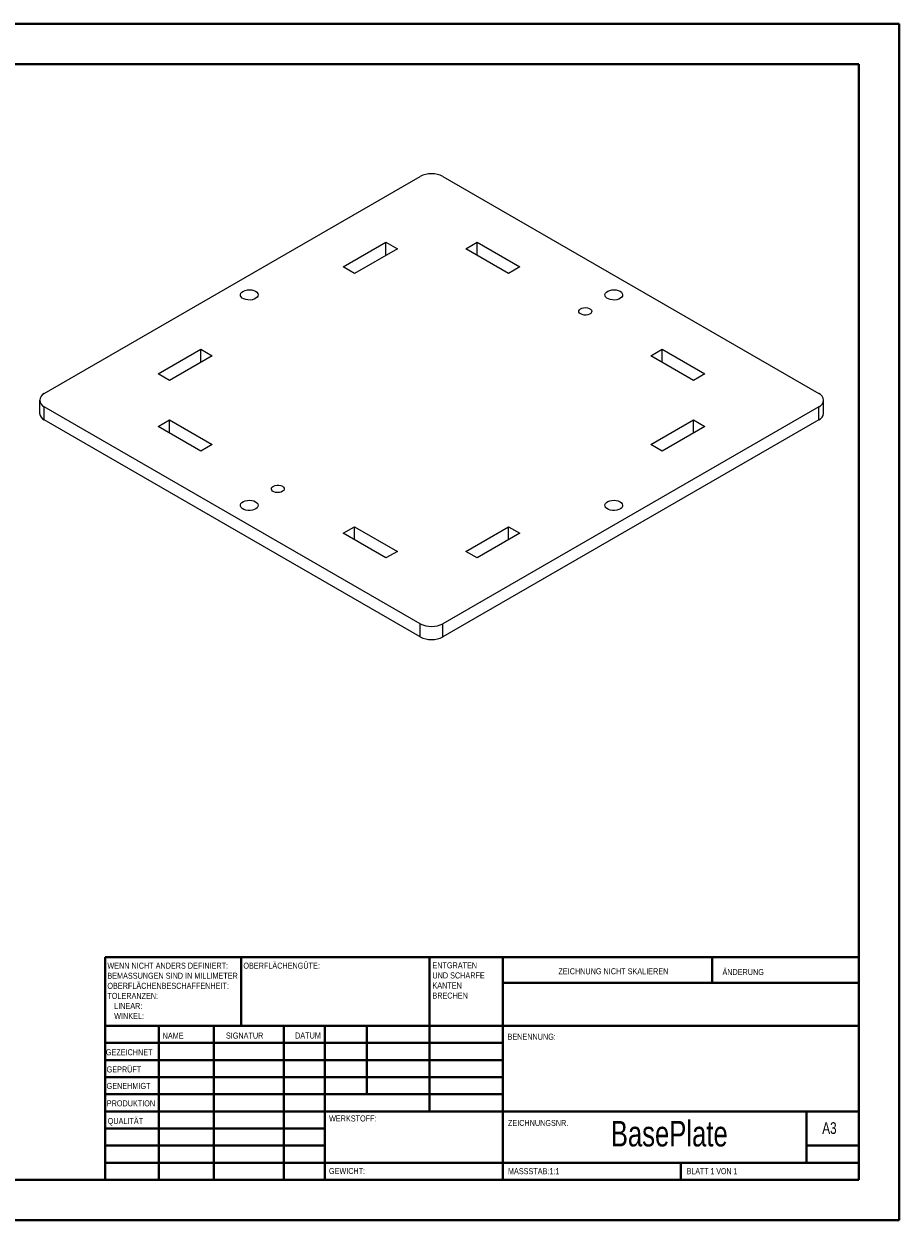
# Model space of a CAD drawing. Header units: millimetres. Extents: x 0 to 420, y 0 to 297.
# Tile 2 of 2: x 203 to 420, y 0 to 297. Entities that reach past the tile are written whole.
import ezdxf

# ---------------------------------------------------------------- set-up
doc = ezdxf.new("R2010")
doc.units = ezdxf.units.MM
doc.styles.add('SLDTEXTSTYLE0', font='TXT', dxfattribs={"width": 0.75})
doc.styles.add('SLDTEXTSTYLE1', font='TXT', dxfattribs={"width": 0.692308})

# ---------------------------------------------------------------- blocks, each defined once
blk = doc.blocks.new('SW_NOTE_0')
at = {"color": 0, "linetype": 'Continuous', "lineweight": 0, "char_height": 1.5, "attachment_point": 1, "style": 'SLDTEXTSTYLE0'}
for s, insert in [('ENTGRATEN', (0, 1.93)), ('UND SCHARFE', (0, -0.57)), ('KANTEN', (0, -3.07)), ('BRECHEN', (0, -5.57))]:
    blk.add_mtext(s, dxfattribs=dict(at, insert=insert))
blk = doc.blocks.new('SW_NOTE_1')
at = {"color": 0, "linetype": 'Continuous', "lineweight": 0, "char_height": 1.5, "attachment_point": 1, "style": 'SLDTEXTSTYLE0'}
for s, insert in [('WENN NICHT ANDERS DEFINIERT:', (0, 1.93)), ('OBERFLÄCHENBESCHAFFENHEIT:', (0, -3.07)), ('BEMASSUNGEN SIND IN MILLIMETER', (0, -0.57)), ('TOLERANZEN:', (0, -5.57)), ('LINEAR:', (1.69, -8.07)), ('WINKEL:', (1.69, -10.57))]:
    blk.add_mtext(s, dxfattribs=dict(at, insert=insert))

msp = doc.modelspace()

# ---------------------------------------------------------------- linework, layer by layer
at = {"color": 7, "linetype": 'Continuous', "lineweight": 40}
for p, q in [((0.08, 297.21), (420.08, 297.21)), ((420.08, 0.21), (420.08, 297.21)), ((25.08, 287.21), (410.08, 287.21)), ((410.08, 287.21), (410.08, 10.21)), ((222.88, 65.46), (410.08, 65.46)), ((222.88, 65.46), (222.88, 10.21)), ((256.68, 48.46), (256.68, 65.46)), ((303.48, 65.46), (303.48, 27.21)), ((321.68, 65.46), (321.68, 10.21)), ((373.68, 59.09), (373.68, 65.46)), ((410.08, 59.09), (321.68, 59.09)), ((410.08, 48.46), (222.88, 48.46)), ((236.28, 48.46), (236.28, 10.21)), ((249.87, 48.46), (249.87, 10.21)), ((267.28, 48.46), (267.28, 10.21)), ((277.48, 10.21), (277.48, 48.46)), ((287.88, 31.46), (287.88, 48.46)), ((321.68, 44.21), (222.88, 44.21)), ((321.68, 39.96), (222.88, 39.96)), ((321.68, 35.71), (222.88, 35.71)), ((321.68, 31.46), (222.88, 31.46)), ((277.48, 27.21), (222.88, 27.21)), ((277.48, 27.21), (410.08, 27.21)), ((397.08, 14.46), (397.08, 27.21)), ((277.48, 22.96), (222.88, 22.96)), ((277.48, 18.71), (222.88, 18.71)), ((410.08, 18.71), (397.08, 18.71)), ((222.88, 14.46), (410.08, 14.46)), ((365.88, 10.21), (365.88, 14.46)), ((25.08, 10.21), (410.08, 10.21)), ((0.08, 0.21), (420.08, 0.21))]:
    msp.add_line(p, q, dxfattribs=at)
at = {"color": 7, "linetype": 'Continuous', "lineweight": 15}
for p, q in [((207.81, 205.44), (301.15, 259.32)), ((306.8, 259.32), (400.14, 205.44)), ((282.06, 236.87), (292.66, 242.99)), ((295.49, 241.36), (284.88, 235.23)), ((292.66, 242.99), (295.49, 241.36)), ((292.66, 239.72), (292.66, 242.99)), ((312.46, 241.36), (315.29, 242.99)), ((323.07, 235.23), (312.46, 241.36)), ((315.29, 242.99), (325.9, 236.87)), ((315.29, 239.72), (315.29, 242.99)), ((284.88, 235.23), (282.06, 236.87)), ((325.9, 236.87), (323.07, 235.23)), ((236.09, 210.33), (246.7, 216.46)), ((249.53, 214.82), (238.92, 208.7)), ((246.7, 216.46), (249.53, 214.82)), ((246.7, 213.19), (246.7, 216.46)), ((358.42, 214.82), (361.25, 216.46)), ((369.03, 208.7), (358.42, 214.82)), ((361.25, 216.46), (371.86, 210.33)), ((361.25, 213.19), (361.25, 216.46)), ((238.92, 208.7), (236.09, 210.33)), ((371.86, 210.33), (369.03, 208.7)), ((206.64, 203.8), (206.64, 200.54)), ((301.15, 148.29), (207.81, 202.17)), ((207.81, 198.9), (207.81, 202.17)), ((400.14, 202.17), (306.8, 148.29)), ((400.14, 198.9), (400.14, 202.17)), ((401.31, 200.54), (401.31, 203.8)), ((301.15, 145.02), (207.81, 198.9)), ((236.09, 197.27), (238.92, 198.9)), ((246.7, 191.15), (236.09, 197.27)), ((238.92, 198.9), (249.53, 192.78)), ((238.92, 195.64), (238.92, 198.9)), ((400.14, 198.9), (306.8, 145.02)), ((358.42, 192.78), (369.03, 198.9)), ((371.86, 197.27), (361.25, 191.15)), ((369.03, 198.9), (371.86, 197.27)), ((369.03, 195.64), (369.03, 198.9)), ((249.53, 192.78), (246.7, 191.15)), ((361.25, 191.15), (358.42, 192.78)), ((282.06, 170.74), (284.88, 172.37)), ((284.88, 172.37), (295.49, 166.25)), ((284.88, 169.1), (284.88, 172.37)), ((312.46, 166.25), (323.07, 172.37)), ((323.07, 172.37), (325.9, 170.74)), ((323.07, 169.1), (323.07, 172.37)), ((292.66, 164.61), (282.06, 170.74)), ((325.9, 170.74), (315.29, 164.61)), ((295.49, 166.25), (292.66, 164.61)), ((315.29, 164.61), (312.46, 166.25)), ((301.15, 145.02), (301.15, 148.29)), ((306.8, 145.02), (306.8, 148.29))]:
    msp.add_line(p, q, dxfattribs=at)
at = {"color": 7, "linetype": 'Continuous', "lineweight": 15, "flags": 128}
for points in [[(260.28, 230.83), (260.61, 230.57), (260.83, 230.28), (260.92, 229.97), (260.87, 229.65), (260.68, 229.35), (260.37, 229.09), (259.96, 228.88), (259.47, 228.73), (258.93, 228.66), (258.38, 228.67), (257.85, 228.76), (257.37, 228.92), (256.98, 229.15), (256.7, 229.42), (256.55, 229.73), (256.53, 230.05), (256.65, 230.36), (256.9, 230.64), (257.27, 230.88), (257.72, 231.06), (258.24, 231.17), (258.79, 231.2), (259.33, 231.15), (259.84, 231.02), (260.28, 230.83)], [(350.79, 230.83), (351.12, 230.57), (351.34, 230.28), (351.43, 229.97), (351.38, 229.65), (351.19, 229.35), (350.88, 229.09), (350.47, 228.88), (349.98, 228.73), (349.44, 228.66), (348.89, 228.67), (348.36, 228.76), (347.88, 228.92), (347.49, 229.15), (347.21, 229.42), (347.06, 229.73), (347.04, 230.05), (347.16, 230.36), (347.41, 230.64), (347.78, 230.88), (348.23, 231.06), (348.75, 231.17), (349.3, 231.2), (349.84, 231.15), (350.35, 231.02), (350.79, 230.83)], [(341.03, 225.19), (340.74, 225.41), (340.59, 225.67), (340.57, 225.95), (340.69, 226.21), (340.95, 226.45), (341.31, 226.63), (341.75, 226.74), (342.22, 226.77), (342.69, 226.72), (343.11, 226.59), (343.45, 226.39), (343.67, 226.15), (343.76, 225.88), (343.7, 225.61), (343.51, 225.35), (343.2, 225.15), (342.8, 225), (342.34, 224.93), (341.86, 224.94), (341.41, 225.03), (341.03, 225.19)], [(266.92, 182.41), (267.21, 182.19), (267.36, 181.93), (267.38, 181.66), (267.26, 181.39), (267, 181.16), (266.64, 180.98), (266.21, 180.87), (265.73, 180.84), (265.26, 180.89), (264.84, 181.02), (264.5, 181.21), (264.28, 181.45), (264.19, 181.72), (264.25, 182), (264.44, 182.25), (264.75, 182.46), (265.15, 182.61), (265.61, 182.68), (266.09, 182.67), (266.54, 182.58), (266.92, 182.41)], [(260.28, 178.58), (260.61, 178.32), (260.83, 178.03), (260.92, 177.72), (260.87, 177.4), (260.68, 177.1), (260.37, 176.84), (259.96, 176.63), (259.47, 176.48), (258.93, 176.41), (258.38, 176.42), (257.85, 176.51), (257.37, 176.67), (256.98, 176.9), (256.7, 177.17), (256.55, 177.48), (256.53, 177.8), (256.65, 178.11), (256.9, 178.39), (257.27, 178.63), (257.72, 178.81), (258.24, 178.92), (258.79, 178.95), (259.33, 178.9), (259.84, 178.77), (260.28, 178.58)], [(350.79, 178.58), (351.12, 178.32), (351.34, 178.03), (351.43, 177.72), (351.38, 177.4), (351.19, 177.1), (350.88, 176.84), (350.47, 176.63), (349.98, 176.48), (349.44, 176.41), (348.89, 176.42), (348.36, 176.51), (347.88, 176.67), (347.49, 176.9), (347.21, 177.17), (347.06, 177.48), (347.04, 177.8), (347.16, 178.11), (347.41, 178.39), (347.78, 178.63), (348.23, 178.81), (348.75, 178.92), (349.3, 178.95), (349.84, 178.9), (350.35, 178.77), (350.79, 178.58)]]:
    msp.add_lwpolyline(points, dxfattribs=at)
at = {"color": 7, "linetype": 'Continuous', "lineweight": 15}
for centre, radius, start, end in [((303.98, 253.86), 6.15, 62.6097, 117.3903), ((208.43, 203.8), 1.75, 110.7834, 249.2166), ((399.52, 203.8), 1.75, 290.7834, 69.2166), ((208.64, 200.74), 2.01, 185.6946, 245.6254), ((399.31, 200.74), 2.01, 294.3746, 354.3054), ((303.98, 153.75), 6.15, 242.6097, 297.3903), ((303.98, 150.48), 6.15, 242.6097, 297.3903)]:
    msp.add_arc(centre, radius, start, end, dxfattribs=at)

# ---------------------------------------------------------------- block references
at = {"color": 7, "linetype": 'Continuous', "lineweight": 0}
for name, p in [('SW_NOTE_1', (223.47, 62.2)), ('SW_NOTE_0', (304.19, 62.28))]:
    msp.add_blockref(name, p, dxfattribs=at)

# ---------------------------------------------------------------- texts
for s, insert, char_height, attachment_point, style in [('OBERFLÄCHENGÜTE:', (257.25, 64.13), 1.5, 1, 'SLDTEXTSTYLE0'), ('ZEICHNUNG NICHT SKALIEREN', (335.49, 62.75), 1.5, 1, 'SLDTEXTSTYLE0'), ('ÄNDERUNG', (376.21, 62.55), 1.5, 1, 'SLDTEXTSTYLE0'), ('NAME', (237.2, 46.72), 1.5, 1, 'SLDTEXTSTYLE0'), ('SIGNATUR', (252.91, 46.78), 1.5, 1, 'SLDTEXTSTYLE0'), ('DATUM', (270.09, 46.79), 1.5, 1, 'SLDTEXTSTYLE0'), ('BENENNUNG:', (322.84, 46.49), 1.5, 1, 'SLDTEXTSTYLE0'), ('GEZEICHNET', (223.09, 42.64), 1.5, 1, 'SLDTEXTSTYLE0'), ('GEPRÜFT', (223.29, 38.37), 1.5, 1, 'SLDTEXTSTYLE0'), ('GENEHMIGT', (223.28, 34.28), 1.5, 1, 'SLDTEXTSTYLE0'), ('PRODUKTION', (223.33, 29.95), 1.5, 1, 'SLDTEXTSTYLE0'), ('QUALITÄT', (223.55, 25.56), 1.5, 1, 'SLDTEXTSTYLE0'), ('WERKSTOFF:', (278.52, 26.2), 1.5, 1, 'SLDTEXTSTYLE0'), ('ZEICHNUNGSNR.', (322.95, 25.08), 1.5, 1, 'SLDTEXTSTYLE0'), ('BasePlate', (363.01, 24.85), 6.35, 2, 'SLDTEXTSTYLE0'), ('A3', (401, 24.52), 2.91, 1, 'SLDTEXTSTYLE0'), ('GEWICHT:', (278.5, 13.16), 1.499, 1, 'SLDTEXTSTYLE0'), ('MASSSTAB:1:1', (322.95, 13.11), 1.5, 1, 'SLDTEXTSTYLE0'), ('BLATT 1 VON 1', (367.36, 13.11), 1.5, 1, 'SLDTEXTSTYLE1')]:
    msp.add_mtext(s, dxfattribs=dict(at, insert=insert, char_height=char_height, attachment_point=attachment_point, style=style))

doc.saveas('drawing.dxf')
